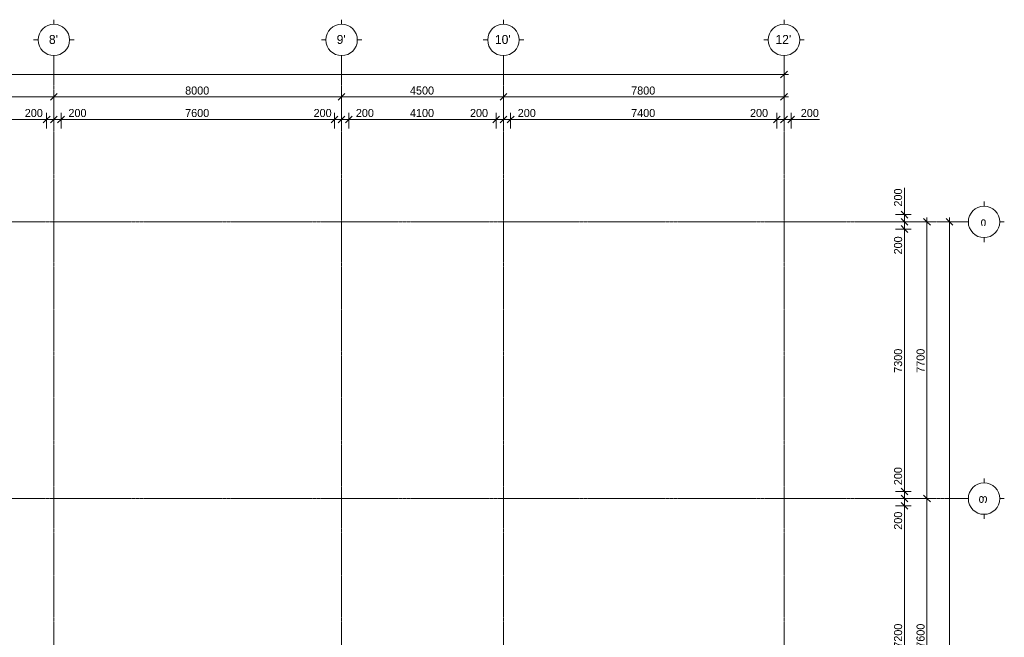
# Model space of a CAD drawing. Header units: millimetres. Extents: x -21725 to 46725, y 10400 to 54520.
# Tile 6 of 6: x 19351 to 46725, y 31540 to 48725. Entities that reach past the tile are written whole.
import ezdxf

# ---------------------------------------------------------------- set-up
doc = ezdxf.new("R2010")
doc.units = ezdxf.units.MM
doc.linetypes.add('StructuralPlan-B01_RCW$0$Grid Line', pattern=[22.225, 12.7, -3.175, 3.175, -3.175])
for name, color, linetype, lineweight in [('S - LINE', 7, 'Continuous', 15), ('StructuralPlan-B01_RCW$0$A-010-D_DIM', 7, 'Continuous', 5), ('StructuralPlan-B01_RCW$0$A-010-D_DIM-125', 7, 'Continuous', 5), ('StructuralPlan-B01_RCW$0$Z-030-M_GRID', 7, 'Continuous', 5), ('StructuralPlan-B01_RCW$0$Z-033_T_GRIDREF', 7, 'Continuous', 5)]:
    doc.layers.add(name, color=color, linetype=linetype, lineweight=lineweight)
doc.styles.add('StructuralPlan-B01_RCW$0$Cubicon', font='Cubicon.ttf', dxfattribs={"height": 250})
doc.styles.add('StructuralPlan-B01_RCW$0$Cubicon_1', font='Cubicon.ttf', dxfattribs={"height": 250})
doc.styles.add('StructuralPlan-B01_RCW$0$Cubicon_2', font='Cubicon.ttf', dxfattribs={"height": 225})
doc.dimstyles.new('StructuralPlan-B01_RCW$0$CUB_DIM_1_8', dxfattribs={"dimscale": 304.8, "dimtxt": 227.001572, "dimasz": 0.615157, "dimexe": 0.615157, "dimexo": 0.0625, "dimgap": 0, "dimtad": 1, "dimdec": 0, "dimzin": 0, "dimdsep": 46, "dimtxsty": 'StructuralPlan-B01_RCW$0$Cubicon_2', "dimblk1": 'StructuralPlan-B01_RCW$0$_Oblique', "dimblk2": 'StructuralPlan-B01_RCW$0$_Oblique', "dimsah": 1, "dimcen": 0.09, "dimdle": 0.410105, "dimazin": 0, "dimtfac": 1, "dimtdec": 4, "dimtix": 1, "dimtmove": 0, "dimatfit": 3, "dimfxl": 0.82021, "dimfxlon": 1, "dimtvp": 1, "dimtolj": 1, "dimtzin": 0, "dimarcsym": 2})
doc.dimstyles.new('StructuralPlan-B01_RCW$0$CUB_DIM_1_8_1', dxfattribs={"dimscale": 304.8, "dimtxt": 227.001572, "dimasz": 0.615157, "dimexe": 0.615157, "dimexo": 0.0625, "dimgap": 0, "dimtad": 1, "dimdec": 0, "dimzin": 0, "dimdsep": 46, "dimtxsty": 'StructuralPlan-B01_RCW$0$Cubicon_2', "dimblk1": 'StructuralPlan-B01_RCW$0$_Oblique', "dimblk2": 'StructuralPlan-B01_RCW$0$_Oblique', "dimsah": 1, "dimcen": 0.09, "dimdle": 0.410105, "dimazin": 0, "dimtfac": 1, "dimtdec": 4, "dimtix": 1, "dimtmove": 1, "dimatfit": 3, "dimfxl": 0.82021, "dimfxlon": 1, "dimtvp": 1, "dimtolj": 1, "dimtzin": 0, "dimarcsym": 2})

# ---------------------------------------------------------------- blocks, each defined once
blk = doc.blocks.new('StructuralPlan-B01_RCW$0$Grid - 00_CUB_ღერძის თავი-752507-B01_RCW')
at = {"layer": 'StructuralPlan-B01_RCW$0$Z-033_T_GRIDREF'}
for p, q in [((0, 3.5), (0, 4.5)), ((-3.5, 0), (-4.5, 0)), ((3.5, 0), (4.5, 0)), ((0, -3.5), (0, -4.5))]:
    blk.add_line(p, q, dxfattribs=at)
blk.add_circle((0, 0), 3.5, dxfattribs=at)
blk = doc.blocks.new('StructuralPlan-B01_RCW$0$DIMBLOCK1-B01_RCW')
at = {"layer": 'StructuralPlan-B01_RCW$0$A-010-D_DIM-125', "transparency": 16777216}
for p, q in [((45200, 43100), (44950, 43100)), ((45200, 43100), (45106, 43194)), ((45200, 17275), (45200, 43225)), ((45200, 43100), (45294, 43006)), ((45200, 43100), (45387, 43100)), ((45200, 17400), (44950, 17400)), ((45200, 17400), (45106, 17494)), ((45200, 17400), (45294, 17306)), ((45200, 17400), (45387, 17400))]:
    blk.add_line(p, q, dxfattribs=at)
at = {"layer": 'StructuralPlan-B01_RCW$0$A-010-D_DIM-125', "color": 0, "transparency": 16777216, "insert": (44909, 29813), "char_height": 225, "width": 1047.7, "attachment_point": 1, "rotation": 90, "line_spacing_factor": 0.931288, "style": 'StructuralPlan-B01_RCW$0$Cubicon_2'}
blk.add_mtext('25700', dxfattribs=at)
blk = doc.blocks.new('StructuralPlan-B01_RCW$0$_Oblique')
at = {"color": 0, "linetype": 'ByBlock', "lineweight": -2}
blk.add_line((-0.5, -0.5), (0.5, 0.5), dxfattribs=at)
blk = doc.blocks.new('StructuralPlan-B01_RCW$0$DIMBLOCK4-B01_RCW')
at = {"layer": 'StructuralPlan-B01_RCW$0$A-010-D_DIM-125', "transparency": 16777216}
for p, q in [((44575, 35400), (44325, 35400)), ((44575, 35400), (44481, 35494)), ((44575, 27800), (44575, 35400)), ((44575, 35400), (44669, 35306)), ((44575, 35400), (44763, 35400)), ((44575, 27800), (44325, 27800)), ((44575, 27800), (44481, 27894)), ((44575, 27800), (44669, 27706)), ((44575, 27800), (44763, 27800))]:
    blk.add_line(p, q, dxfattribs=at)
at = {"layer": 'StructuralPlan-B01_RCW$0$A-010-D_DIM-125', "color": 0, "transparency": 16777216, "insert": (44284, 31251), "char_height": 225, "width": 838.16, "attachment_point": 1, "rotation": 90, "line_spacing_factor": 0.931288, "style": 'StructuralPlan-B01_RCW$0$Cubicon_2'}
blk.add_mtext('7600', dxfattribs=at)
blk = doc.blocks.new('StructuralPlan-B01_RCW$0$DIMBLOCK5-B01_RCW')
at = {"layer": 'StructuralPlan-B01_RCW$0$A-010-D_DIM-125', "transparency": 16777216}
for p, q in [((44575, 43100), (44325, 43100)), ((44575, 43100), (44481, 43194)), ((44575, 35400), (44575, 43225)), ((44575, 43100), (44669, 43006)), ((44575, 43100), (44763, 43100)), ((44575, 35400), (44325, 35400)), ((44575, 35400), (44481, 35494)), ((44575, 35400), (44669, 35306)), ((44575, 35400), (44763, 35400))]:
    blk.add_line(p, q, dxfattribs=at)
at = {"layer": 'StructuralPlan-B01_RCW$0$A-010-D_DIM-125', "color": 0, "transparency": 16777216, "insert": (44284, 38901), "char_height": 225, "width": 838.16, "attachment_point": 1, "rotation": 90, "line_spacing_factor": 0.931288, "style": 'StructuralPlan-B01_RCW$0$Cubicon_2'}
blk.add_mtext('7700', dxfattribs=at)
blk = doc.blocks.new('StructuralPlan-B01_RCW$0$DIMBLOCK6-B01_RCW')
at = {"layer": 'StructuralPlan-B01_RCW$0$A-010-D_DIM-125', "transparency": 16777216}
for p, q in [((-16100, 47200), (-16100, 47387)), ((40600, 47200), (40600, 47387)), ((-16225, 47200), (40725, 47200)), ((-16100, 47200), (-16194, 47106)), ((-16100, 47200), (-16006, 47294)), ((-16100, 47200), (-16100, 46390)), ((40600, 47200), (40506, 47106)), ((40600, 47200), (40694, 47294)), ((40600, 47200), (40600, 46761))]:
    blk.add_line(p, q, dxfattribs=at)
at = {"layer": 'StructuralPlan-B01_RCW$0$A-010-D_DIM-125', "color": 0, "transparency": 16777216, "insert": (11813, 47491), "char_height": 225, "width": 1047.7, "attachment_point": 1, "line_spacing_factor": 0.931288, "style": 'StructuralPlan-B01_RCW$0$Cubicon_2'}
blk.add_mtext('56700', dxfattribs=at)
blk = doc.blocks.new('StructuralPlan-B01_RCW$0$DIMBLOCK13-B01_RCW')
at = {"layer": 'StructuralPlan-B01_RCW$0$A-010-D_DIM-125', "transparency": 16777216}
for p, q in [((17100, 46575), (17006, 46481)), ((17100, 46575), (17100, 46762)), ((17100, 46575), (17194, 46669)), ((17100, 46575), (20300, 46575)), ((17100, 46575), (17100, 46136)), ((20300, 46575), (20206, 46481)), ((20300, 46575), (20300, 46762)), ((20300, 46575), (20394, 46669)), ((20300, 46575), (20300, 46266))]:
    blk.add_line(p, q, dxfattribs=at)
at = {"layer": 'StructuralPlan-B01_RCW$0$A-010-D_DIM-125', "color": 0, "transparency": 16777216, "insert": (18351, 46866), "char_height": 225, "width": 838.16, "attachment_point": 1, "line_spacing_factor": 0.931288, "style": 'StructuralPlan-B01_RCW$0$Cubicon_2'}
blk.add_mtext('3200', dxfattribs=at)
blk = doc.blocks.new('StructuralPlan-B01_RCW$0$DIMBLOCK14-B01_RCW')
at = {"layer": 'StructuralPlan-B01_RCW$0$A-010-D_DIM-125', "transparency": 16777216}
for p, q in [((28300, 46575), (28300, 46825)), ((20300, 46575), (20206, 46481)), ((20300, 46575), (20300, 46762)), ((20300, 46575), (20394, 46669)), ((20300, 46575), (28300, 46575)), ((20300, 46575), (20300, 46266)), ((28300, 46575), (28206, 46481)), ((28300, 46575), (28394, 46669)), ((28300, 46575), (28300, 46387))]:
    blk.add_line(p, q, dxfattribs=at)
at = {"layer": 'StructuralPlan-B01_RCW$0$A-010-D_DIM-125', "color": 0, "transparency": 16777216, "insert": (23951, 46866), "char_height": 225, "width": 838.16, "attachment_point": 1, "line_spacing_factor": 0.931288, "style": 'StructuralPlan-B01_RCW$0$Cubicon_2'}
blk.add_mtext('8000', dxfattribs=at)
blk = doc.blocks.new('StructuralPlan-B01_RCW$0$DIMBLOCK15-B01_RCW')
at = {"layer": 'StructuralPlan-B01_RCW$0$A-010-D_DIM-125', "transparency": 16777216}
for p, q in [((28300, 46575), (28300, 46825)), ((32800, 46575), (32800, 46825)), ((28300, 46575), (28206, 46481)), ((28300, 46575), (28394, 46669)), ((28300, 46575), (32800, 46575)), ((28300, 46575), (28300, 46387)), ((32800, 46575), (32706, 46481)), ((32800, 46575), (32894, 46669)), ((32800, 46575), (32800, 46387))]:
    blk.add_line(p, q, dxfattribs=at)
at = {"layer": 'StructuralPlan-B01_RCW$0$A-010-D_DIM-125', "color": 0, "transparency": 16777216, "insert": (30201, 46866), "char_height": 225, "width": 838.16, "attachment_point": 1, "line_spacing_factor": 0.931288, "style": 'StructuralPlan-B01_RCW$0$Cubicon_2'}
blk.add_mtext('4500', dxfattribs=at)
blk = doc.blocks.new('StructuralPlan-B01_RCW$0$DIMBLOCK16-B01_RCW')
at = {"layer": 'StructuralPlan-B01_RCW$0$A-010-D_DIM-125', "transparency": 16777216}
for p, q in [((32800, 46575), (32800, 46825)), ((32800, 46575), (32706, 46481)), ((32800, 46575), (32894, 46669)), ((32800, 46575), (40725, 46575)), ((32800, 46575), (32800, 46387)), ((40600, 46575), (40506, 46481)), ((40600, 46575), (40600, 46762)), ((40600, 46575), (40694, 46669)), ((40600, 46575), (40600, 46136))]:
    blk.add_line(p, q, dxfattribs=at)
at = {"layer": 'StructuralPlan-B01_RCW$0$A-010-D_DIM-125', "color": 0, "transparency": 16777216, "insert": (36351, 46866), "char_height": 225, "width": 838.16, "attachment_point": 1, "line_spacing_factor": 0.931288, "style": 'StructuralPlan-B01_RCW$0$Cubicon_2'}
blk.add_mtext('7800', dxfattribs=at)
blk = doc.blocks.new('StructuralPlan-B01_RCW$0$DIMBLOCK42-B01_RCW')
at = {"layer": 'StructuralPlan-B01_RCW$0$A-010-D_DIM-125', "transparency": 16777216}
for p, q in [((17300, 45950), (17300, 46137)), ((17300, 45950), (17394, 46044)), ((20100, 45950), (20100, 46137)), ((20100, 45950), (20194, 46044)), ((17300, 45950), (17206, 45856)), ((17300, 45950), (20100, 45950)), ((17300, 45950), (17300, 45700)), ((20100, 45950), (20006, 45856)), ((20100, 45950), (20100, 45700))]:
    blk.add_line(p, q, dxfattribs=at)
at = {"layer": 'StructuralPlan-B01_RCW$0$A-010-D_DIM-125', "color": 0, "transparency": 16777216, "insert": (18351, 46241), "char_height": 225, "width": 838.16, "attachment_point": 1, "line_spacing_factor": 0.931288, "style": 'StructuralPlan-B01_RCW$0$Cubicon_2'}
blk.add_mtext('2800', dxfattribs=at)
blk = doc.blocks.new('StructuralPlan-B01_RCW$0$DIMBLOCK43-B01_RCW')
at = {"layer": 'StructuralPlan-B01_RCW$0$A-010-D_DIM-125', "transparency": 16777216}
for p, q in [((20100, 45950), (20100, 46137)), ((20100, 45950), (20194, 46044)), ((20300, 45950), (20300, 46137)), ((20300, 45950), (20394, 46044)), ((19492, 45950), (20141, 45950)), ((20100, 45950), (20006, 45856)), ((20100, 45950), (20300, 45950)), ((20100, 45950), (20100, 45700)), ((20141, 45950), (20200, 45950)), ((20300, 45950), (20206, 45856)), ((20300, 45950), (20300, 45718))]:
    blk.add_line(p, q, dxfattribs=at)
at = {"layer": 'StructuralPlan-B01_RCW$0$A-010-D_DIM-125', "color": 0, "transparency": 16777216, "insert": (19492, 46241), "char_height": 225, "width": 628.62, "attachment_point": 1, "line_spacing_factor": 0.931288, "style": 'StructuralPlan-B01_RCW$0$Cubicon_2'}
blk.add_mtext('200', dxfattribs=at)
blk = doc.blocks.new('StructuralPlan-B01_RCW$0$DIMBLOCK44-B01_RCW')
at = {"layer": 'StructuralPlan-B01_RCW$0$A-010-D_DIM-125', "transparency": 16777216}
for p, q in [((20300, 45950), (20300, 46137)), ((20300, 45950), (20394, 46044)), ((20500, 45950), (20500, 46137)), ((20500, 45950), (20594, 46044)), ((20300, 45950), (20206, 45856)), ((20300, 45950), (20500, 45950)), ((20300, 45950), (20300, 45718)), ((20581, 45950), (20400, 45950)), ((20500, 45950), (20406, 45856)), ((20500, 45950), (20500, 45700)), ((21230, 45950), (20581, 45950))]:
    blk.add_line(p, q, dxfattribs=at)
at = {"layer": 'StructuralPlan-B01_RCW$0$A-010-D_DIM-125', "color": 0, "transparency": 16777216, "insert": (20706, 46241), "char_height": 225, "width": 628.62, "attachment_point": 1, "line_spacing_factor": 0.931288, "style": 'StructuralPlan-B01_RCW$0$Cubicon_2'}
blk.add_mtext('200', dxfattribs=at)
blk = doc.blocks.new('StructuralPlan-B01_RCW$0$DIMBLOCK45-B01_RCW')
at = {"layer": 'StructuralPlan-B01_RCW$0$A-010-D_DIM-125', "transparency": 16777216}
for p, q in [((20500, 45950), (20500, 46137)), ((20500, 45950), (20594, 46044)), ((28100, 45950), (28100, 46137)), ((28100, 45950), (28194, 46044)), ((20500, 45950), (20406, 45856)), ((20500, 45950), (28100, 45950)), ((20500, 45950), (20500, 45700)), ((28100, 45950), (28006, 45856)), ((28100, 45950), (28100, 45700))]:
    blk.add_line(p, q, dxfattribs=at)
at = {"layer": 'StructuralPlan-B01_RCW$0$A-010-D_DIM-125', "color": 0, "transparency": 16777216, "insert": (23951, 46241), "char_height": 225, "width": 838.16, "attachment_point": 1, "line_spacing_factor": 0.931288, "style": 'StructuralPlan-B01_RCW$0$Cubicon_2'}
blk.add_mtext('7600', dxfattribs=at)
blk = doc.blocks.new('StructuralPlan-B01_RCW$0$DIMBLOCK46-B01_RCW')
at = {"layer": 'StructuralPlan-B01_RCW$0$A-010-D_DIM-125', "transparency": 16777216}
for p, q in [((28100, 45950), (28100, 46137)), ((28100, 45950), (28194, 46044)), ((28300, 45950), (28300, 46137)), ((28300, 45950), (28394, 46044)), ((27521, 45950), (28170, 45950)), ((28100, 45950), (28006, 45856)), ((28100, 45950), (28300, 45950)), ((28100, 45950), (28100, 45700)), ((28170, 45950), (28200, 45950)), ((28300, 45950), (28206, 45856)), ((28300, 45950), (28300, 45641))]:
    blk.add_line(p, q, dxfattribs=at)
at = {"layer": 'StructuralPlan-B01_RCW$0$A-010-D_DIM-125', "color": 0, "transparency": 16777216, "insert": (27521, 46241), "char_height": 225, "width": 628.62, "attachment_point": 1, "line_spacing_factor": 0.931288, "style": 'StructuralPlan-B01_RCW$0$Cubicon_2'}
blk.add_mtext('200', dxfattribs=at)
blk = doc.blocks.new('StructuralPlan-B01_RCW$0$DIMBLOCK47-B01_RCW')
at = {"layer": 'StructuralPlan-B01_RCW$0$A-010-D_DIM-125', "transparency": 16777216}
for p, q in [((28300, 45950), (28300, 46137)), ((28300, 45950), (28394, 46044)), ((28500, 45950), (28500, 46137)), ((28500, 45950), (28594, 46044)), ((28300, 45950), (28206, 45856)), ((28300, 45950), (28500, 45950)), ((28300, 45950), (28300, 45641)), ((28572, 45950), (28400, 45950)), ((28500, 45950), (28406, 45856)), ((28500, 45950), (28500, 45700)), ((29221, 45950), (28572, 45950))]:
    blk.add_line(p, q, dxfattribs=at)
at = {"layer": 'StructuralPlan-B01_RCW$0$A-010-D_DIM-125', "color": 0, "transparency": 16777216, "insert": (28697, 46241), "char_height": 225, "width": 628.62, "attachment_point": 1, "line_spacing_factor": 0.931288, "style": 'StructuralPlan-B01_RCW$0$Cubicon_2'}
blk.add_mtext('200', dxfattribs=at)
blk = doc.blocks.new('StructuralPlan-B01_RCW$0$DIMBLOCK48-B01_RCW')
at = {"layer": 'StructuralPlan-B01_RCW$0$A-010-D_DIM-125', "transparency": 16777216}
for p, q in [((28500, 45950), (28500, 46137)), ((28500, 45950), (28594, 46044)), ((32600, 45950), (32600, 46137)), ((32600, 45950), (32694, 46044)), ((28500, 45950), (28406, 45856)), ((28500, 45950), (32600, 45950)), ((28500, 45950), (28500, 45700)), ((32600, 45950), (32506, 45856)), ((32600, 45950), (32600, 45700))]:
    blk.add_line(p, q, dxfattribs=at)
at = {"layer": 'StructuralPlan-B01_RCW$0$A-010-D_DIM-125', "color": 0, "transparency": 16777216, "insert": (30201, 46241), "char_height": 225, "width": 838.16, "attachment_point": 1, "line_spacing_factor": 0.931288, "style": 'StructuralPlan-B01_RCW$0$Cubicon_2'}
blk.add_mtext('4100', dxfattribs=at)
blk = doc.blocks.new('StructuralPlan-B01_RCW$0$DIMBLOCK49-B01_RCW')
at = {"layer": 'StructuralPlan-B01_RCW$0$A-010-D_DIM-125', "transparency": 16777216}
for p, q in [((32600, 45950), (32600, 46137)), ((32600, 45950), (32694, 46044)), ((32800, 45950), (32800, 46137)), ((32800, 45950), (32894, 46044)), ((31869, 45950), (32518, 45950)), ((32600, 45950), (32506, 45856)), ((32518, 45950), (32700, 45950)), ((32600, 45950), (32800, 45950)), ((32600, 45950), (32600, 45700)), ((32800, 45950), (32706, 45856)), ((32800, 45950), (32800, 45641))]:
    blk.add_line(p, q, dxfattribs=at)
at = {"layer": 'StructuralPlan-B01_RCW$0$A-010-D_DIM-125', "color": 0, "transparency": 16777216, "insert": (31869, 46241), "char_height": 225, "width": 628.62, "attachment_point": 1, "line_spacing_factor": 0.931288, "style": 'StructuralPlan-B01_RCW$0$Cubicon_2'}
blk.add_mtext('200', dxfattribs=at)
blk = doc.blocks.new('StructuralPlan-B01_RCW$0$DIMBLOCK50-B01_RCW')
at = {"layer": 'StructuralPlan-B01_RCW$0$A-010-D_DIM-125', "transparency": 16777216}
for p, q in [((32800, 45950), (32800, 46137)), ((32800, 45950), (32894, 46044)), ((33000, 45950), (33000, 46137)), ((33000, 45950), (33094, 46044)), ((32800, 45950), (32706, 45856)), ((32800, 45950), (33000, 45950)), ((32800, 45950), (32800, 45641)), ((33072, 45950), (32900, 45950)), ((33000, 45950), (32906, 45856)), ((33000, 45950), (33000, 45700)), ((33721, 45950), (33072, 45950))]:
    blk.add_line(p, q, dxfattribs=at)
at = {"layer": 'StructuralPlan-B01_RCW$0$A-010-D_DIM-125', "color": 0, "transparency": 16777216, "insert": (33197, 46241), "char_height": 225, "width": 628.62, "attachment_point": 1, "line_spacing_factor": 0.931288, "style": 'StructuralPlan-B01_RCW$0$Cubicon_2'}
blk.add_mtext('200', dxfattribs=at)
blk = doc.blocks.new('StructuralPlan-B01_RCW$0$DIMBLOCK51-B01_RCW')
at = {"layer": 'StructuralPlan-B01_RCW$0$A-010-D_DIM-125', "transparency": 16777216}
for p, q in [((33000, 45950), (33000, 46137)), ((33000, 45950), (33094, 46044)), ((40400, 45950), (40400, 46137)), ((40400, 45950), (40494, 46044)), ((33000, 45950), (32906, 45856)), ((33000, 45950), (40400, 45950)), ((33000, 45950), (33000, 45700)), ((40400, 45950), (40306, 45856)), ((40400, 45950), (40400, 45700))]:
    blk.add_line(p, q, dxfattribs=at)
at = {"layer": 'StructuralPlan-B01_RCW$0$A-010-D_DIM-125', "color": 0, "transparency": 16777216, "insert": (36351, 46241), "char_height": 225, "width": 838.16, "attachment_point": 1, "line_spacing_factor": 0.931288, "style": 'StructuralPlan-B01_RCW$0$Cubicon_2'}
blk.add_mtext('7400', dxfattribs=at)
blk = doc.blocks.new('StructuralPlan-B01_RCW$0$DIMBLOCK52-B01_RCW')
at = {"layer": 'StructuralPlan-B01_RCW$0$A-010-D_DIM-125', "transparency": 16777216}
for p, q in [((40400, 45950), (40400, 46137)), ((40400, 45950), (40494, 46044)), ((40600, 45950), (40600, 46137)), ((40600, 45950), (40694, 46044)), ((39655, 45950), (40304, 45950)), ((40304, 45950), (40500, 45950)), ((40400, 45950), (40306, 45856)), ((40400, 45950), (40600, 45950)), ((40400, 45950), (40400, 45700)), ((40600, 45950), (40506, 45856)), ((40600, 45950), (40600, 45641))]:
    blk.add_line(p, q, dxfattribs=at)
at = {"layer": 'StructuralPlan-B01_RCW$0$A-010-D_DIM-125', "color": 0, "transparency": 16777216, "insert": (39655, 46241), "char_height": 225, "width": 628.62, "attachment_point": 1, "line_spacing_factor": 0.931288, "style": 'StructuralPlan-B01_RCW$0$Cubicon_2'}
blk.add_mtext('200', dxfattribs=at)
blk = doc.blocks.new('StructuralPlan-B01_RCW$0$DIMBLOCK53-B01_RCW')
at = {"layer": 'StructuralPlan-B01_RCW$0$A-010-D_DIM-125', "transparency": 16777216}
for p, q in [((40600, 45950), (40600, 46137)), ((40600, 45950), (40694, 46044)), ((40800, 45950), (40800, 46137)), ((40800, 45950), (40894, 46044)), ((40600, 45950), (40506, 45856)), ((40600, 45950), (40925, 45950)), ((40600, 45950), (40600, 45641)), ((40942, 45950), (40700, 45950)), ((40800, 45950), (40706, 45856)), ((40800, 45950), (40800, 45700)), ((41591, 45950), (40942, 45950))]:
    blk.add_line(p, q, dxfattribs=at)
at = {"layer": 'StructuralPlan-B01_RCW$0$A-010-D_DIM-125', "color": 0, "transparency": 16777216, "insert": (41067, 46241), "char_height": 225, "width": 628.62, "attachment_point": 1, "line_spacing_factor": 0.931288, "style": 'StructuralPlan-B01_RCW$0$Cubicon_2'}
blk.add_mtext('200', dxfattribs=at)
blk = doc.blocks.new('StructuralPlan-B01_RCW$0$DIMBLOCK77-B01_RCW')
at = {"layer": 'StructuralPlan-B01_RCW$0$A-010-D_DIM-125', "transparency": 16777216}
for p, q in [((43950, 35200), (43700, 35200)), ((43950, 35200), (43856, 35294)), ((43950, 28000), (43950, 35200)), ((43950, 35200), (44044, 35106)), ((43950, 35200), (44138, 35200)), ((43950, 28000), (43700, 28000)), ((43950, 28000), (43856, 28094)), ((43950, 28000), (44044, 27906)), ((43950, 28000), (44138, 28000))]:
    blk.add_line(p, q, dxfattribs=at)
at = {"layer": 'StructuralPlan-B01_RCW$0$A-010-D_DIM-125', "color": 0, "transparency": 16777216, "insert": (43659, 31251), "char_height": 225, "width": 838.16, "attachment_point": 1, "rotation": 90, "line_spacing_factor": 0.931288, "style": 'StructuralPlan-B01_RCW$0$Cubicon_2'}
blk.add_mtext('7200', dxfattribs=at)
blk = doc.blocks.new('StructuralPlan-B01_RCW$0$DIMBLOCK78-B01_RCW')
at = {"layer": 'StructuralPlan-B01_RCW$0$A-010-D_DIM-125', "transparency": 16777216}
for p, q in [((43950, 35400), (43700, 35400)), ((43950, 35400), (43856, 35494)), ((43950, 35200), (43950, 35400)), ((43950, 35400), (44044, 35306)), ((43950, 35400), (44138, 35400)), ((43950, 35200), (43700, 35200)), ((43950, 35200), (43856, 35294)), ((43950, 35183), (43950, 35300)), ((43950, 35200), (44044, 35106)), ((43950, 35200), (44138, 35200)), ((43950, 34534), (43950, 35183))]:
    blk.add_line(p, q, dxfattribs=at)
at = {"layer": 'StructuralPlan-B01_RCW$0$A-010-D_DIM-125', "color": 0, "transparency": 16777216, "insert": (43659, 34534), "char_height": 225, "width": 628.62, "attachment_point": 1, "rotation": 90, "line_spacing_factor": 0.931288, "style": 'StructuralPlan-B01_RCW$0$Cubicon_2'}
blk.add_mtext('200', dxfattribs=at)
blk = doc.blocks.new('StructuralPlan-B01_RCW$0$DIMBLOCK79-B01_RCW')
at = {"layer": 'StructuralPlan-B01_RCW$0$A-010-D_DIM-125', "transparency": 16777216}
for p, q in [((43950, 36297), (43950, 35649)), ((43950, 35600), (43700, 35600)), ((43950, 35600), (43856, 35694)), ((43950, 35649), (43950, 35500)), ((43950, 35400), (43950, 35600)), ((43950, 35600), (44044, 35506)), ((43950, 35600), (44138, 35600)), ((43950, 35400), (43700, 35400)), ((43950, 35400), (43856, 35494)), ((43950, 35400), (44044, 35306)), ((43950, 35400), (44138, 35400))]:
    blk.add_line(p, q, dxfattribs=at)
at = {"layer": 'StructuralPlan-B01_RCW$0$A-010-D_DIM-125', "color": 0, "transparency": 16777216, "insert": (43659, 35774), "char_height": 225, "width": 628.62, "attachment_point": 1, "rotation": 90, "line_spacing_factor": 0.931288, "style": 'StructuralPlan-B01_RCW$0$Cubicon_2'}
blk.add_mtext('200', dxfattribs=at)
blk = doc.blocks.new('StructuralPlan-B01_RCW$0$DIMBLOCK80-B01_RCW')
at = {"layer": 'StructuralPlan-B01_RCW$0$A-010-D_DIM-125', "transparency": 16777216}
for p, q in [((43950, 42900), (43856, 42994)), ((43950, 42900), (43700, 42900)), ((43950, 35600), (43950, 42900)), ((43950, 42900), (44044, 42806)), ((43950, 42900), (44138, 42900)), ((43950, 35600), (43700, 35600)), ((43950, 35600), (43856, 35694)), ((43950, 35600), (44044, 35506)), ((43950, 35600), (44138, 35600))]:
    blk.add_line(p, q, dxfattribs=at)
at = {"layer": 'StructuralPlan-B01_RCW$0$A-010-D_DIM-125', "color": 0, "transparency": 16777216, "insert": (43659, 38901), "char_height": 225, "width": 838.16, "attachment_point": 1, "rotation": 90, "line_spacing_factor": 0.931288, "style": 'StructuralPlan-B01_RCW$0$Cubicon_2'}
blk.add_mtext('7300', dxfattribs=at)
blk = doc.blocks.new('StructuralPlan-B01_RCW$0$DIMBLOCK81-B01_RCW')
at = {"layer": 'StructuralPlan-B01_RCW$0$A-010-D_DIM-125', "transparency": 16777216}
for p, q in [((43950, 43100), (43700, 43100)), ((43950, 43100), (43856, 43194)), ((43950, 42900), (43856, 42994)), ((43950, 42900), (43950, 43100)), ((43950, 43100), (44044, 43006)), ((43950, 43100), (44138, 43100)), ((43950, 42843), (43950, 43000)), ((43950, 42900), (43700, 42900)), ((43950, 42900), (44044, 42806)), ((43950, 42900), (44138, 42900)), ((43950, 42194), (43950, 42843))]:
    blk.add_line(p, q, dxfattribs=at)
at = {"layer": 'StructuralPlan-B01_RCW$0$A-010-D_DIM-125', "color": 0, "transparency": 16777216, "insert": (43659, 42194), "char_height": 225, "width": 628.62, "attachment_point": 1, "rotation": 90, "line_spacing_factor": 0.931288, "style": 'StructuralPlan-B01_RCW$0$Cubicon_2'}
blk.add_mtext('200', dxfattribs=at)
blk = doc.blocks.new('StructuralPlan-B01_RCW$0$DIMBLOCK82-B01_RCW')
at = {"layer": 'StructuralPlan-B01_RCW$0$A-010-D_DIM-125', "transparency": 16777216}
for p, q in [((43950, 44050), (43950, 43401)), ((43950, 43300), (43700, 43300)), ((43950, 43300), (43856, 43394)), ((43950, 43100), (43950, 43425)), ((43950, 43401), (43950, 43200)), ((43950, 43300), (44044, 43206)), ((43950, 43300), (44138, 43300)), ((43950, 43100), (43700, 43100)), ((43950, 43100), (43856, 43194)), ((43950, 43100), (44044, 43006)), ((43950, 43100), (44138, 43100))]:
    blk.add_line(p, q, dxfattribs=at)
at = {"layer": 'StructuralPlan-B01_RCW$0$A-010-D_DIM-125', "color": 0, "transparency": 16777216, "insert": (43659, 43526), "char_height": 225, "width": 628.62, "attachment_point": 1, "rotation": 90, "line_spacing_factor": 0.931288, "style": 'StructuralPlan-B01_RCW$0$Cubicon_2'}
blk.add_mtext('200', dxfattribs=at)
blk = doc.blocks.new('StructuralPlan-B01_RCW')
at = {"layer": 'StructuralPlan-B01_RCW$0$Z-030-M_GRID', "linetype": 'StructuralPlan-B01_RCW$0$Grid Line', "transparency": 33554684}
for p, q in [((20300, 47600), (20300, 14355.5)), ((28300, 47600), (28300, 14355.5)), ((32800, 47600), (32800, 14355.5)), ((40600, 47600), (40600, 14355.5)), ((45600, 43100), (-20600, 43100)), ((45600, 35400), (-20600, 35400))]:
    blk.add_line(p, q, dxfattribs=at)
at = {"layer": 'StructuralPlan-B01_RCW$0$Z-033_T_GRIDREF', "transparency": 33554684, "xscale": 125, "yscale": 125, "zscale": 125}
for p, rotation in [((20300, 48162.5), 180), ((28300, 48162.5), 180), ((32800, 48162.5), 180), ((40600, 48162.5), 180), ((46162.5, 43100), 89.99999999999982), ((46162.5, 35400), 89.99999999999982)]:
    blk.add_blockref('StructuralPlan-B01_RCW$0$Grid - 00_CUB_ღერძის თავი-752507-B01_RCW', p, dxfattribs=dict(at, rotation=rotation))
at = {"layer": 'StructuralPlan-B01_RCW$0$Z-033_T_GRIDREF', "transparency": 33554684, "char_height": 250, "attachment_point": 1}
for s, insert, width, style in [("8'", (20163.9, 48299.8), 320.675, 'StructuralPlan-B01_RCW$0$Cubicon_1'), ("9'", (28163.9, 48299.8), 320.675, 'StructuralPlan-B01_RCW$0$Cubicon_1'), ("10'", (32564.5, 48299.8), 561.181, 'StructuralPlan-B01_RCW$0$Cubicon_1'), ("12'", (40364.5, 48299.8), 561.181, 'StructuralPlan-B01_RCW$0$Cubicon_1'), ('\\fCubicon|b0|i0|c254|p2|;ი', (46062.6, 43233.9), 240.506, 'StructuralPlan-B01_RCW$0$Cubicon'), ('\\fCubicon|b0|i0|c254|p2|;თ', (46008.2, 35533.9), 370.78, 'StructuralPlan-B01_RCW$0$Cubicon')]:
    blk.add_mtext(s, dxfattribs=dict(at, insert=insert, width=width, style=style))
at = {"layer": 'StructuralPlan-B01_RCW$0$A-010-D_DIM', "transparency": 33554684}
for base, p1, p2, override, picture, middle in [((40600, 47200), (-16100, 46389.6), (40600, 46760.9), {"dimpost": '<>', "dimfxl": 56701.21598}, 'StructuralPlan-B01_RCW$0$DIMBLOCK6-B01_RCW', (12250, 47314.8)), ((20300, 46575), (17100, 46135.9), (20300, 46266.3), {"dimpost": '<>', "dimfxl": 3202.656852}, 'StructuralPlan-B01_RCW$0$DIMBLOCK13-B01_RCW', (18700, 46689.9)), ((28300, 46575), (20300, 46266.3), (28300, 46825), {"dimpost": '<>', "dimfxl": 8019.483465}, 'StructuralPlan-B01_RCW$0$DIMBLOCK14-B01_RCW', (24300, 46689.8)), ((32800, 46575), (28300, 46825), (32800, 46825), {"dimpost": '<>', "dimfxl": 4499.999976}, 'StructuralPlan-B01_RCW$0$DIMBLOCK15-B01_RCW', (30550, 46689.8)), ((40600, 46575), (32800, 46825), (40600, 46135.9), {"dimpost": '<>', "dimfxl": 7830.380429}, 'StructuralPlan-B01_RCW$0$DIMBLOCK16-B01_RCW', (36700, 46689.8)), ((20100, 45950), (17300, 45700), (20100, 45700), {"dimpost": '<>', "dimfxl": 2799.999988}, 'StructuralPlan-B01_RCW$0$DIMBLOCK42-B01_RCW', (18700, 46064.8)), ((28100, 45950), (20500, 45700), (28100, 45700), {"dimpost": '<>', "dimfxl": 7600}, 'StructuralPlan-B01_RCW$0$DIMBLOCK45-B01_RCW', (24300, 46064.8)), ((32600, 45950), (28500, 45700), (32600, 45700), {"dimpost": '<>', "dimfxl": 4099.999976}, 'StructuralPlan-B01_RCW$0$DIMBLOCK48-B01_RCW', (30550, 46064.8)), ((40400, 45950), (33000, 45700), (40400, 45700), {"dimpost": '<>', "dimfxl": 7400.000036}, 'StructuralPlan-B01_RCW$0$DIMBLOCK51-B01_RCW', (36700, 46064.8))]:
    dim = blk.add_linear_dim(base=base, p1=p1, p2=p2, dimstyle='StructuralPlan-B01_RCW$0$CUB_DIM_1_8', override=override, dxfattribs=at)
    dim.commit()
    dim.dimension.update_dxf_attribs({"geometry": picture, "text_midpoint": middle})
for base, p1, p2, override, picture, middle in [((20300, 45950), (20100, 45700), (20300, 45718.1), {"dimpost": '<>', "dimfxl": 200.813067}, 'StructuralPlan-B01_RCW$0$DIMBLOCK43-B01_RCW', (19806.3, 46091.4)), ((20500, 45950), (20300, 45718.1), (20500, 45700), {"dimpost": '<>', "dimfxl": 200.813067}, 'StructuralPlan-B01_RCW$0$DIMBLOCK44-B01_RCW', (21020.5, 46091.4)), ((28300, 45950), (28100, 45700), (28300, 45641.3), {"dimpost": '<>', "dimfxl": 208.428576}, 'StructuralPlan-B01_RCW$0$DIMBLOCK46-B01_RCW', (27835.3, 46091.4)), ((28500, 45950), (28300, 45641.3), (28500, 45700), {"dimpost": '<>', "dimfxl": 208.428576}, 'StructuralPlan-B01_RCW$0$DIMBLOCK47-B01_RCW', (29011.5, 46091.4)), ((32800, 45950), (32600, 45700), (32800, 45641.3), {"dimpost": '<>', "dimfxl": 208.428576}, 'StructuralPlan-B01_RCW$0$DIMBLOCK49-B01_RCW', (32183.7, 46091.4)), ((33000, 45950), (32800, 45641.3), (33000, 45700), {"dimpost": '<>', "dimfxl": 208.428576}, 'StructuralPlan-B01_RCW$0$DIMBLOCK50-B01_RCW', (33511.7, 46091.4)), ((40600, 45950), (40400, 45700), (40600, 45641.3), {"dimpost": '<>', "dimfxl": 208.428576}, 'StructuralPlan-B01_RCW$0$DIMBLOCK52-B01_RCW', (39969.8, 46091.4)), ((40800, 45950), (40600, 45641.3), (40800, 45700), {"dimpost": '<>', "dimfxl": 208.428576}, 'StructuralPlan-B01_RCW$0$DIMBLOCK53-B01_RCW', (41381.3, 46091.4))]:
    dim = blk.add_linear_dim(base=base, p1=p1, p2=p2, dimstyle='StructuralPlan-B01_RCW$0$CUB_DIM_1_8_1', override=override, dxfattribs=at)
    dim.commit()
    dim.dimension.update_dxf_attribs({"geometry": picture, "text_midpoint": middle, "dimtype": 128})
for base, p1, p2, picture, middle in [((43950, 43300), (43700, 43100), (43700, 43300), 'StructuralPlan-B01_RCW$0$DIMBLOCK82-B01_RCW', (43808.6, 43840.6)), ((43950, 43100), (43700, 42900), (43700, 43100), 'StructuralPlan-B01_RCW$0$DIMBLOCK81-B01_RCW', (43808.6, 42508.3)), ((43950, 35600), (43700, 35400), (43700, 35600), 'StructuralPlan-B01_RCW$0$DIMBLOCK79-B01_RCW', (43808.6, 36087.9)), ((43950, 35400), (43700, 35200), (43700, 35400), 'StructuralPlan-B01_RCW$0$DIMBLOCK78-B01_RCW', (43808.6, 34848.4))]:
    dim = blk.add_linear_dim(base=base, p1=p1, p2=p2, angle=90, dimstyle='StructuralPlan-B01_RCW$0$CUB_DIM_1_8_1', override={"dimpost": '<>', "dimfxl": 200}, dxfattribs=at)
    dim.commit()
    dim.dimension.update_dxf_attribs({"geometry": picture, "text_midpoint": middle, "dimtype": 128, "text_rotation": 90})
for base, p1, p2, override, picture, middle in [((43950, 42900), (43700, 35600), (43700, 42900), {"dimpost": '<>', "dimfxl": 7300}, 'StructuralPlan-B01_RCW$0$DIMBLOCK80-B01_RCW', (43835.1, 39250)), ((44575, 43100), (44325, 35400), (44325, 43100), {"dimpost": '<>', "dimfxl": 7700}, 'StructuralPlan-B01_RCW$0$DIMBLOCK5-B01_RCW', (44460.2, 39250)), ((45200, 43100), (44950, 17400), (44950, 43100), {"dimpost": '<>', "dimfxl": 25700}, 'StructuralPlan-B01_RCW$0$DIMBLOCK1-B01_RCW', (45085.2, 30250)), ((44575, 35400), (44325, 27800), (44325, 35400), {"dimpost": '<>', "dimfxl": 7600}, 'StructuralPlan-B01_RCW$0$DIMBLOCK4-B01_RCW', (44460.2, 31600)), ((43950, 35200), (43700, 28000), (43700, 35200), {"dimpost": '<>', "dimfxl": 7200}, 'StructuralPlan-B01_RCW$0$DIMBLOCK77-B01_RCW', (43835.2, 31600))]:
    dim = blk.add_linear_dim(base=base, p1=p1, p2=p2, angle=90, dimstyle='StructuralPlan-B01_RCW$0$CUB_DIM_1_8', override=override, dxfattribs=at)
    dim.commit()
    dim.dimension.update_dxf_attribs({"geometry": picture, "text_midpoint": middle})

msp = doc.modelspace()

# ---------------------------------------------------------------- block references
at = {"layer": 'S - LINE', "transparency": 33554684}
msp.add_blockref('StructuralPlan-B01_RCW', (0, 0), dxfattribs=at)

doc.saveas('drawing.dxf')
